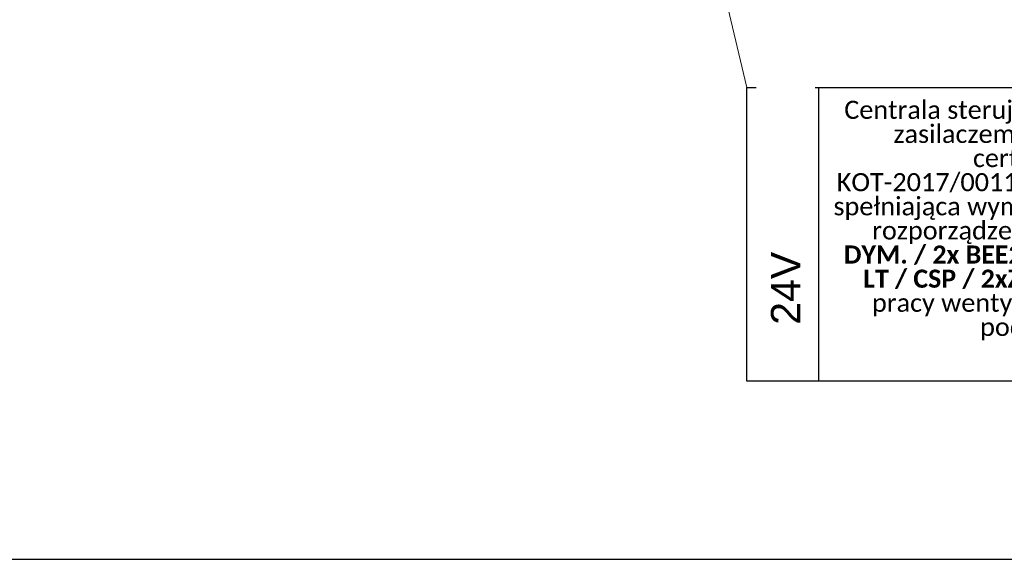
# Model space of a CAD drawing. Header units: millimetres. Extents: x 509 to 36614, y 492 to 3401.
# Tile 13 of 41: x 9905 to 11119, y 492 to 1157. Entities that reach past the tile are written whole.
import ezdxf

# ---------------------------------------------------------------- set-up
doc = ezdxf.new("R2010")
doc.units = ezdxf.units.MM
for name, color, linetype, lineweight in [('A_Kontur_cienka', 250, 'Continuous', 0), ('mcr opis', 7, 'Continuous', 18), ('oddymianie', 5, 'Continuous', 20), ('ściany nośne', 1, 'Continuous', 25)]:
    doc.layers.add(name, color=color, linetype=linetype, lineweight=lineweight)
doc.layers.add('mcr_automatyka', color=30, linetype='Continuous')
doc.styles.get("Standard").update_dxf_attribs({"font": 'ARIAL.TTF'})

msp = doc.modelspace()

# ---------------------------------------------------------------- linework, layer by layer
at = {"layer": 'mcr_automatyka'}
msp.add_lwpolyline([(10801.225, 1073.118), (11813.956, 1073.118), (11813.956, 711.305), (10801.225, 711.305)], close=True, dxfattribs=at)
at = {"layer": 'oddymianie'}
msp.add_lwpolyline([(10801.225, 1073.118), (10533.423, 2200.706)], dxfattribs=at)
at = {"layer": 'ściany nośne', "color": 0}
msp.add_line((7945.221, 491.826), (13545.221, 491.826), dxfattribs=at)

# ---------------------------------------------------------------- next in the draw order: texts
at = {"layer": 'mcr opis', "insert": (10848.259, 1056.713), "char_height": 21.724944, "width": 910.67343, "attachment_point": 1, "line_spacing_factor": 0.8, "bg_fill": 2}
msp.add_mtext('\\pxqc;{\\fCalibri|b0|i0|c238|p0;\\H1.025641x;Centrala sterująca urządzeniami przeciwpożarowymi z\\Pzasilaczem do urządzeń przeciwpożarowych – \\Pcertyfikowana w CNBOP-PIB wg \\PKOT-2017/0011-1009 i PN-EN 12101-10: 2005+AC:2007 spełniająca wymagania pkt. 12.1 i pkt 12.2 załącznika do rozporządzenia MSWiA: \\fCalibri|b1|i0|c238|p0;2x 2,2 kW (*F/PS) / 1x K.\\PDYM.^I/ 2x BEE24 (ZIMI) / KCD / RPO / MWP / C.POG /\\PLT / CSP / 2xZP3000 \\fCalibri|b0|i0|c238|p0;podtrzymanie akumulatorowe\\Ppracy wentylatorów w przypadku zaniku zasilania\\Ppodstawowego / WYK. WEWN}', dxfattribs=at)

# ---------------------------------------------------------------- next in the draw order: linework, layer by layer
at = {"layer": 'mcr_automatyka'}
msp.add_line((10889.573, 1073.118), (10889.573, 711.305), dxfattribs=at)

# ---------------------------------------------------------------- next in the draw order: texts
at = {"layer": 'mcr opis', "insert": (10831.127, 780.733), "char_height": 36.1987, "width": 806.71317, "attachment_point": 1, "rotation": 90, "line_spacing_factor": 0.8, "bg_fill": 2}
msp.add_mtext('24V', dxfattribs=at)

# ---------------------------------------------------------------- next in the draw order: linework, layer by layer
at = {"layer": 'A_Kontur_cienka', "color": 0, "ltscale": 30}
msp.add_lwpolyline([(14267.815, 491.826), (7557.815, 491.826), (7557.815, 3361.826), (14267.815, 3361.826)], close=True, dxfattribs=at)

doc.saveas('drawing.dxf')
